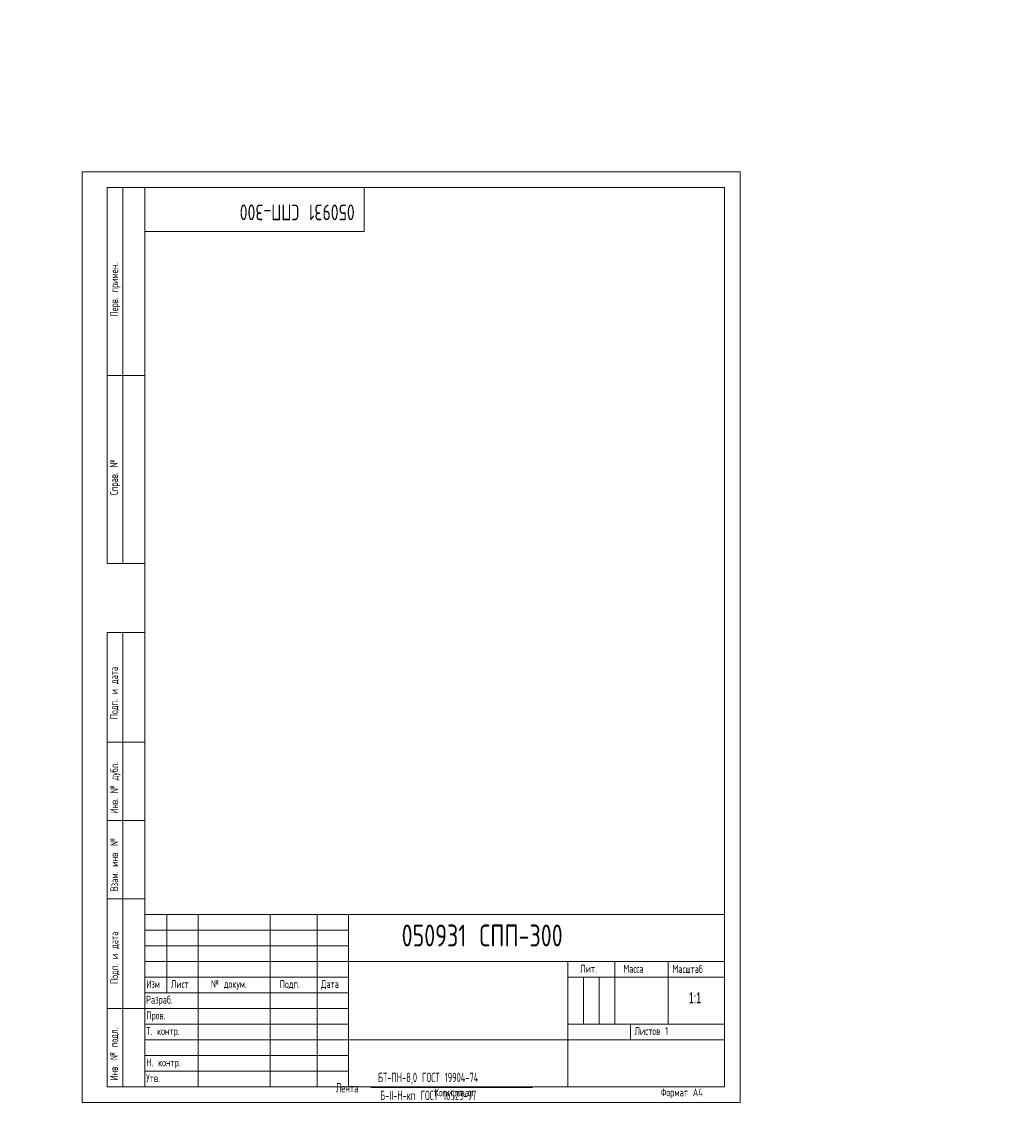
# Model space of a CAD drawing. Header units: millimetres. Extents: x -19 to 1113, y -5 to 842.
# Tile 1 of 3: x -19 to 297, y -5 to 345. Entities that reach past the tile are written whole.
import ezdxf

# ---------------------------------------------------------------- set-up
doc = ezdxf.new("R2010")
doc.units = ezdxf.units.MM
doc.layers.add('ОСЕВЫЕ', color=7, linetype='Continuous')
doc.styles.add('SLDTEXTSTYLE0', font='TXT', dxfattribs={"width": 0.605, "bigfont": 'bigfont'})
doc.styles.add('SLDTEXTSTYLE1', font='TXT', dxfattribs={"width": 0.605})
doc.styles.add('SLDTEXTSTYLE2', font='TXT', dxfattribs={"width": 0.582204, "bigfont": 'bigfont'})
doc.styles.add('SLDTEXTSTYLE3', font='TXT', dxfattribs={"width": 0.582204})
doc.styles.add('SLDTEXTSTYLE4', font='TXT', dxfattribs={"width": 0.7, "bigfont": 'bigfont'})

# ---------------------------------------------------------------- blocks, each defined once
blk = doc.blocks.new('SW_NOTE_0')
at = {"color": 0, "linetype": 'Continuous', "lineweight": 0}
blk.add_line((11.24, 2.43), (62.72, 2.43), dxfattribs=at)
at = {"color": 0, "linetype": 'Continuous', "lineweight": 0, "char_height": 3, "attachment_point": 1, "style": 'SLDTEXTSTYLE0'}
for s, insert in [('\\M+18441\\M+18453-\\M+18450\\M+1844E-8,0 \\M+18443\\M+1844F\\M+18452\\M+18453 19904-74', (13.49, 7.17)), ('\\M+1844C\\M+18475\\M+1847E\\M+18484\\M+18470', (0, 3.87)), ('\\M+18441-II-H-\\M+1847B\\M+18481 \\M+18443\\M+1844F\\M+18452\\M+18453 16523-97', (14.17, 1.43))]:
    blk.add_mtext(s, dxfattribs=dict(at, insert=insert))
blk = doc.blocks.new('SW_NOTE_1')
at = {"color": 0, "linetype": 'Continuous', "lineweight": 0, "attachment_point": 1}
for s, insert, char_height, style in [('\\M+18449\\M+18478\\M+1847D', (0, 3.22), 2.5, 'SLDTEXTSTYLE2'), ('.', (5.69, 2.32), 1.59, 'SLDTEXTSTYLE3')]:
    blk.add_mtext(s, dxfattribs=dict(at, insert=insert, char_height=char_height, style=style))

msp = doc.modelspace()

# ---------------------------------------------------------------- linework, layer by layer
at = {"color": 7, "linetype": 'Continuous', "lineweight": 15}
for p, q in [((8, 172), (8, 292)), ((20, 292), (8, 292)), ((8, 172), (8, 292)), ((13, 172), (13, 292)), ((13, 172), (13, 292)), ((20, 292), (20, 5)), ((205, 292), (20, 292)), ((20, 292), (20, 5)), ((90, 278), (90, 292)), ((205, 5), (205, 292)), ((20, 278), (90, 278)), ((8, 232), (20, 232)), ((20, 232), (8, 232)), ((8, 172), (20, 172)), ((8, 5), (8, 150)), ((8, 150), (20, 150)), ((13, 5), (13, 150)), ((20, 115), (8, 115)), ((20, 90), (8, 90)), ((20, 65), (8, 65)), ((20, 60), (205, 60)), ((20, 60), (20, 5)), ((27, 35), (27, 60)), ((37, 60), (37, 5)), ((60, 60), (60, 5)), ((75, 60), (75, 5)), ((85, 60), (85, 5)), ((85, 45), (205, 45)), ((155, 45), (155, 5)), ((170, 45), (170, 25)), ((187, 45), (187, 25)), ((20, 40), (85, 40)), ((155, 40), (205, 40)), ((20, 35), (85, 35)), ((8, 30), (20, 30)), ((155, 25), (205, 25)), ((175, 25), (175, 20)), ((85, 20), (205, 20)), ((8, 5), (20, 5)), ((20, 5), (205, 5))]:
    msp.add_line(p, q, dxfattribs=at)
at = {"color": 7, "linetype": 'Continuous', "lineweight": 0}
for p, q in [((20, 55), (85, 55)), ((20, 50), (85, 50)), ((20, 45), (85, 45)), ((160, 40), (160, 25)), ((165, 40), (165, 25)), ((20, 30), (85, 30)), ((20, 25), (85, 25)), ((20, 20), (85, 20)), ((20, 15), (85, 15)), ((20, 10), (85, 10))]:
    msp.add_line(p, q, dxfattribs=at)
at = {"layer": 'ОСЕВЫЕ', "lineweight": 0}
for p, q in [((0, 297), (210, 297)), ((0, 297), (0, 0)), ((210, 297), (210, 0)), ((0, 0), (210, 0))]:
    msp.add_line(p, q, dxfattribs=at)

# ---------------------------------------------------------------- block references
at = {"color": 7, "linetype": 'Continuous', "lineweight": 0}
for name, p in [('SW_NOTE_1', (20.52, 35.82)), ('SW_NOTE_0', (80.94, 2.31))]:
    msp.add_blockref(name, p, dxfattribs=at)

# ---------------------------------------------------------------- texts
at = {"color": 7, "linetype": 'Continuous', "lineweight": 0, "attachment_point": 1}
for s, insert, char_height, rotation, style in [('\\M+18450\\M+18475\\M+18482\\M+18472. \\M+18481\\M+18482\\M+18479\\M+1847D\\M+18475\\M+1847E.', (9.03, 250.83), 2.5, 90, 'SLDTEXTSTYLE0'), ('050931 \\M+18452\\M+18450\\M+18450-300', (86.99, 281.6), 5, 180, 'SLDTEXTSTYLE4'), ('\\M+18452\\M+18481\\M+18482\\M+18470\\M+18472. \\M+18782', (8.94, 193.84), 2.5, 90, 'SLDTEXTSTYLE0'), ('\\M+18450\\M+18480\\M+18474\\M+18481. \\M+18479 \\M+18474\\M+18470\\M+18484\\M+18470', (8.93, 122.3), 2.5, 90, 'SLDTEXTSTYLE0'), ('\\M+18449\\M+1847E\\M+18472. \\M+18782 \\M+18474\\M+18485\\M+18471\\M+1847C.', (9, 92.12), 2.5, 90, 'SLDTEXTSTYLE0'), ('\\M+18442\\M+18478\\M+18470\\M+1847D. \\M+18479\\M+1847E\\M+18472. \\M+18782', (9.01, 67.4), 2.5, 90, 'SLDTEXTSTYLE0'), ('\\M+18450\\M+18480\\M+18474\\M+18481. \\M+18479 \\M+18474\\M+18470\\M+18484\\M+18470', (9.03, 37.79), 2.5, 90, 'SLDTEXTSTYLE0'), ('\\M+18449\\M+1847E\\M+18472. \\M+18782 \\M+18481\\M+18480\\M+18474\\M+1847C.', (8.94, 6.96), 2.5, 90, 'SLDTEXTSTYLE0')]:
    msp.add_mtext(s, dxfattribs=dict(at, insert=insert, char_height=char_height, rotation=rotation, style=style))
at = {"color": 7, "linetype": 'Continuous', "lineweight": 0}
for s, insert, char_height, attachment_point, style in [('050931 \\M+18452\\M+18450\\M+18450-300', (101.96, 56.78), 7, 1, 'SLDTEXTSTYLE4'), ('\\M+1844C\\M+18479\\M+18484.', (158.95, 43.93), 2.5, 1, 'SLDTEXTSTYLE0'), ('\\M+1844D\\M+18470\\M+18483\\M+18483\\M+18470', (172.7, 43.93), 2.5, 1, 'SLDTEXTSTYLE0'), ('\\M+1844D\\M+18470\\M+18483\\M+1848A\\M+18484\\M+18470\\M+18471', (188.37, 43.84), 2.5, 1, 'SLDTEXTSTYLE0'), ('\\M+1844C\\M+18479\\M+18483\\M+18484', (28.33, 39.04), 2.5, 1, 'SLDTEXTSTYLE0'), ('\\M+18782 \\M+18474\\M+18480\\M+1847B\\M+18485\\M+1847D.', (41.11, 39.06), 2.5, 1, 'SLDTEXTSTYLE0'), ('\\M+18450\\M+18480\\M+18474\\M+18481.', (63.06, 39.04), 2.5, 1, 'SLDTEXTSTYLE0'), ('\\M+18444\\M+18470\\M+18484\\M+18470', (76.24, 39.05), 2.5, 1, 'SLDTEXTSTYLE0'), ('1:1', (195.55, 35.13), 3.5, 2, 'SLDTEXTSTYLE1'), ('\\M+18451\\M+18470\\M+18478\\M+18482\\M+18470\\M+18471.', (20.42, 34.03), 2.5, 1, 'SLDTEXTSTYLE0'), ('\\M+18450\\M+18482\\M+18480\\M+18472.', (20.47, 29.01), 2.5, 1, 'SLDTEXTSTYLE0'), ('\\M+18453. \\M+1847B\\M+18480\\M+1847E\\M+18484\\M+18482.', (20.47, 24.02), 2.5, 1, 'SLDTEXTSTYLE0'), ('\\M+1844C\\M+18479\\M+18483\\M+18484\\M+18480\\M+18472 1', (176.24, 24.04), 2.5, 1, 'SLDTEXTSTYLE0'), ('\\M+1844E. \\M+1847B\\M+18480\\M+1847E\\M+18484\\M+18482.', (20.46, 14.02), 2.5, 1, 'SLDTEXTSTYLE0'), ('\\M+18454\\M+18484\\M+18472.', (20.45, 9.01), 2.5, 1, 'SLDTEXTSTYLE0'), ('\\M+1844B\\M+18480\\M+18481\\M+18479\\M+18482\\M+18480\\M+18472\\M+18470\\M+1847C', (112.4, 4.44), 2.5, 1, 'SLDTEXTSTYLE0'), ('\\M+18455\\M+18480\\M+18482\\M+1847D\\M+18470\\M+18484 \\M+184404', (184.58, 4.46), 2.5, 1, 'SLDTEXTSTYLE0')]:
    msp.add_mtext(s, dxfattribs=dict(at, insert=insert, char_height=char_height, attachment_point=attachment_point, style=style))

doc.saveas('drawing.dxf')
